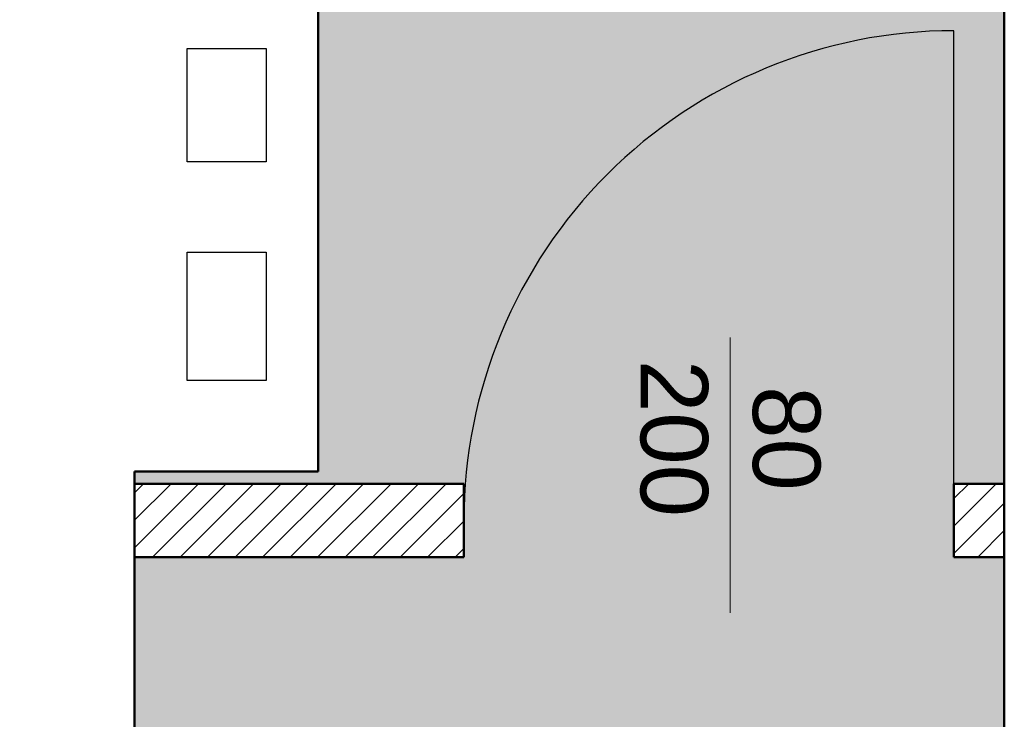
# Model space of a CAD drawing. Header units: metres. Extents: x 158874 to 185002, y -166493 to -154354.
# Tile 88 of 95: x 183356 to 183517, y -158266 to -158152. Entities that reach past the tile are written whole.
import ezdxf

# ---------------------------------------------------------------- set-up
doc = ezdxf.new("R2010")
doc.units = ezdxf.units.M
for name, color, linetype, lineweight in [('2 (średnia)', 1, 'Continuous', 25), ('3 (cienka)', 252, 'Continuous', 9), ('cienka25', 5, 'Continuous', 25), ('gruba50', 7, 'Continuous', 50), ('wymiarowanie9', 1, 'Continuous', 9)]:
    doc.layers.add(name, color=color, linetype=linetype, lineweight=lineweight)
doc.styles.get("Standard").update_dxf_attribs({"font": 'arial.ttf'})

# ---------------------------------------------------------------- blocks, each defined once
blk = doc.blocks.new('*U357')
at = {"color": 0, "linetype": 'ByBlock', "ltscale": 10}
blk.add_lwpolyline([(0, 0), (0, -1000, -0.414214), (-1000, 0)], format="xyb", dxfattribs=at)

msp = doc.modelspace()

# ---------------------------------------------------------------- hatches: boundary and pattern name
at = {"layer": 'cienka25', "ltscale": 0.2, "true_color": 0xf26722, "transparency": 33554508}
h = msp.add_hatch(color=30, dxfattribs=at)
h.dxf.hatch_style = 1
h.paths.add_polyline_path([(183517.22, -158015.75), (183375.22, -158015.75), (183375.22, -158145.75), (183405.22, -158145.75), (183405.22, -158225.75), (183375.22, -158225.75), (183375.22, -158227.75), (183428.99, -158227.75), (183508.99, -158227.75), (183517.22, -158227.75)])
at = {"layer": 'wymiarowanie9', "ltscale": 0.2, "true_color": 0x636466, "transparency": 33554508}
h = msp.add_hatch(color=251, dxfattribs=at)
h.dxf.hatch_style = 1
edge = h.paths.add_edge_path()
edge.add_line((183517.22, -158539.1), (183517.22, -158337.75))
edge.add_line((183517.22, -158337.75), (183517.22, -158239.75))
edge.add_line((183517.22, -158239.75), (183508.99, -158239.75))
edge.add_line((183508.99, -158239.75), (183508.99, -158227.75))
edge.add_line((183508.99, -158227.75), (183429.22, -158227.75))
edge.add_arc((183508.99, -158233.75), 80, 175.6988, 180)
edge.add_line((183428.99, -158233.75), (183428.99, -158239.75))
edge.add_line((183428.99, -158239.75), (183375.22, -158239.75))
edge.add_line((183375.22, -158239.75), (183375.22, -158287.08))
edge.add_line((183375.22, -158287.08), (183375.22, -158367.08))
edge.add_line((183375.22, -158367.08), (183390.22, -158367.08))
edge.add_line((183390.22, -158367.08), (183390.22, -158417.08))
edge.add_line((183390.22, -158417.08), (183375.22, -158417.08))
edge.add_line((183375.22, -158417.08), (183375.22, -158674.75))
edge.add_line((183375.22, -158674.75), (183350.22, -158674.75))
edge.add_line((183350.22, -158674.75), (183350.22, -158753.77))
edge.add_arc((183362.72, -158674.75), 80, 261.0107, 270)
edge.add_line((183362.72, -158754.75), (183375.22, -158754.75))
edge.add_line((183375.22, -158754.75), (183375.22, -159037.75))
edge.add_line((183375.22, -159037.75), (183350.22, -159037.75))
edge.add_line((183350.22, -159037.75), (183350.22, -159116.77))
edge.add_arc((183362.72, -159037.75), 80, 261.0107, 270)
edge.add_line((183362.72, -159117.75), (183375.22, -159117.75))
edge.add_line((183375.22, -159117.75), (183375.22, -159328.75))
edge.add_line((183375.22, -159328.75), (183395.23, -159328.75))
edge.add_line((183395.23, -159328.75), (183395.23, -159353.75))
edge.add_arc((183495.23, -159353.75), 100, 180, 270)
edge.add_line((183495.23, -159453.75), (183495.23, -159353.75))
edge.add_line((183495.23, -159353.75), (183495.23, -159328.75))
edge.add_line((183495.23, -159328.75), (183517.22, -159328.75))
edge.add_line((183517.22, -159328.75), (183517.22, -158967.47))
edge.add_line((183517.22, -158967.47), (183517.22, -158887.47))
edge.add_line((183517.22, -158887.47), (183517.22, -158539.1))
h.paths.add_polyline_path([(183451.92, -158227.71), (183492.96, -158227.71)])
h.paths.add_polyline_path([(183323.22, -158736.17), (183354.36, -158736.17), (183354.36, -158695.12), (183323.22, -158695.12)])
h.paths.add_polyline_path([(183349.75, -159099.07), (183350.03, -159099.07), (183350.03, -159058.02), (183349.75, -159058.02)])
h.paths.add_polyline_path([(183478.73, -159375.23), (183478.73, -159343.54), (183437.68, -159343.54), (183437.68, -159375.23)], flags=16)
at = {"layer": 'wymiarowanie9', "ltscale": 0.2}
h = msp.add_hatch(dxfattribs=at)
h.set_pattern_fill('ANSI31', color=256)
h.paths.add_polyline_path([(183428.99, -158227.75), (183375.22, -158227.75), (183375.22, -158239.75), (183428.99, -158239.75)])
h.paths.add_polyline_path([(183517.22, -158227.75), (183508.99, -158227.75), (183508.99, -158233.75), (183508.99, -158239.75), (183517.22, -158239.75)])

# ---------------------------------------------------------------- linework, layer by layer
at = {"layer": '3 (cienka)', "color": 1}
msp.add_line((183472.44, -158248.82), (183472.44, -158203.87), dxfattribs=at)
at = {"layer": 'cienka25', "ltscale": 0.2}
for points in [[(183383.84, -158156.65), (183396.72, -158156.65), (183396.72, -158175.15), (183383.84, -158175.15)], [(183383.84, -158189.92), (183396.7, -158189.92), (183396.7, -158210.89), (183383.84, -158210.89)]]:
    msp.add_lwpolyline(points, close=True, dxfattribs=at)
at = {"layer": 'gruba50', "color": 0, "ltscale": 0.2}
for p, q in [((183517.22, -158015.75), (183517.22, -158337.75)), ((183375.22, -158225.75), (183375.22, -158287.08))]:
    msp.add_line(p, q, dxfattribs=at)
at = {"layer": 'gruba50', "ltscale": 0.2}
for p, q in [((183405.22, -158225.75), (183405.22, -158145.75)), ((183375.22, -158225.75), (183405.22, -158225.75))]:
    msp.add_line(p, q, dxfattribs=at)
at = {"layer": 'gruba50', "color": 1, "ltscale": 0.2}
for p, q in [((183375.22, -158227.75), (183428.99, -158227.75)), ((183428.99, -158227.75), (183428.99, -158239.75)), ((183508.99, -158227.75), (183508.99, -158239.75)), ((183508.99, -158227.75), (183517.22, -158227.75)), ((183375.22, -158239.75), (183428.99, -158239.75)), ((183508.99, -158239.75), (183517.22, -158239.75))]:
    msp.add_line(p, q, dxfattribs=at)

# ---------------------------------------------------------------- block references
at = {"layer": '2 (średnia)', "color": 1, "xscale": -0.08, "yscale": 0.08, "zscale": 0.08, "rotation": 180}
msp.add_blockref('*U357', (183508.99, -158233.75), dxfattribs=at)

# ---------------------------------------------------------------- texts
at = {"layer": '3 (cienka)', "color": 1, "insert": (183472.44, -158220.35), "char_height": 11, "attachment_point": 5, "rotation": 270}
msp.add_mtext_dynamic_manual_height_columns('\\pxqc;80\\P200', width=30.4029, gutter_width=12.5, heights=[0], dxfattribs=at)

doc.saveas('drawing.dxf')
